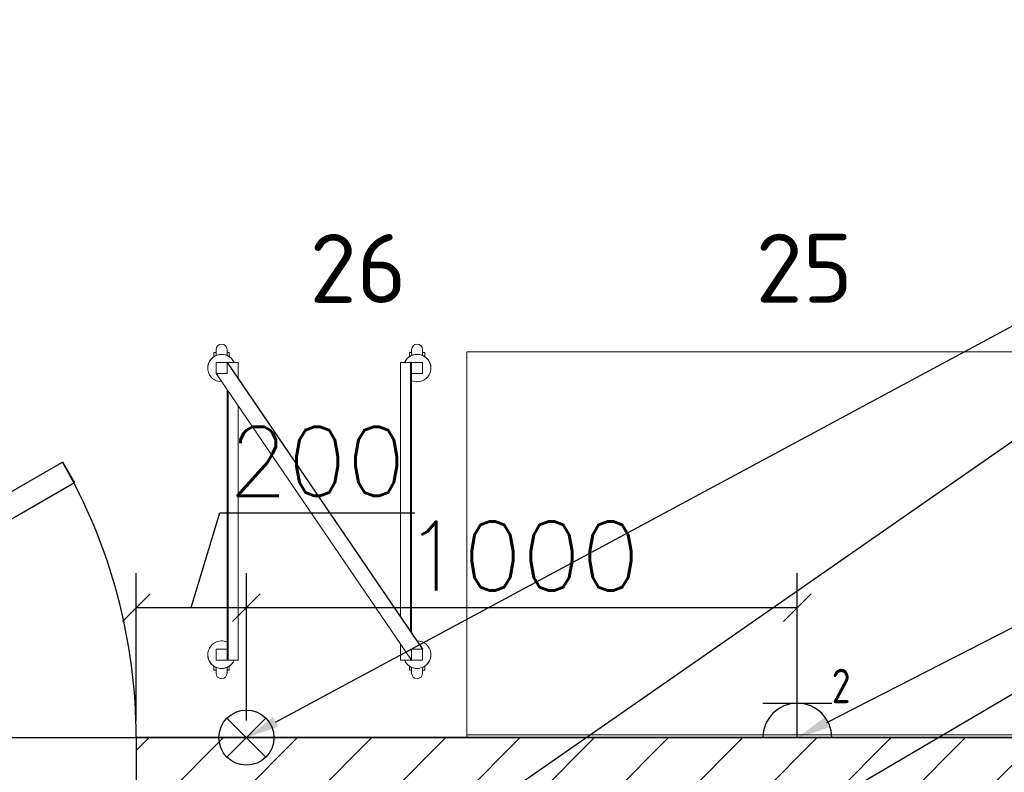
# Model space of a CAD drawing. Header units: millimetres. Extents: x -380244 to 257841, y -4400 to 11650.
# Tile 127 of 140: x 9038 to 10826, y 1667 to 3033. Entities that reach past the tile are written whole.
import ezdxf
from ezdxf import colors
from ezdxf.entities.mleader import LeaderData, LeaderLine
from ezdxf.math import Vec2, Vec3

# ---------------------------------------------------------------- set-up
doc = ezdxf.new("R2010")
doc.units = ezdxf.units.MM
doc.linetypes.add('ACAD_ISO03W100', pattern=[30, 12, -18])
for name, color, linetype in [('Equip2D', 250, 'Continuous'), ('Equip3D', 7, 'Continuous'), ('EquipAnnot', 5, 'Continuous'), ('Обмер', 6, 'Continuous'), ('Привязки Электр', 1, 'Continuous'), ('Привязки Электр2', 1, 'Continuous')]:
    doc.layers.add(name, color=color, linetype=linetype)
doc.layers.add('Equip3D_hood', color=7, linetype='Continuous', transparency=0.5)
doc.styles.add('GOST прямой', font='isocpeur.ttf', dxfattribs={"height": 2.5})
doc.styles.add('Выноски', font='isocpeur.ttf', dxfattribs={"height": 2.5})
doc.styles.add('Для Розеток', font='isocpeur.ttf', dxfattribs={"width": 0.8, "height": 2.5})
doc.styles.add('Размеры', font='txt.shx', dxfattribs={"height": 2.5})
doc.dimstyles.new('Main', dxfattribs={"dimscale": 0, "dimtxt": 2.5, "dimasz": 1, "dimexe": 1.25, "dimexo": 0.625, "dimtad": 1, "dimdec": 1, "dimrnd": 0.5, "dimtxsty": 'Размеры', "dimblk": 'OBLIQUE', "dimcen": 2.5, "dimadec": 0, "dimazin": 0, "dimtfac": 1, "dimtdec": 1, "dimtmove": 1, "dimatfit": 2, "dimfxl": 1, "dimarcsym": 0})

# ---------------------------------------------------------------- blocks, each defined once
blk = doc.blocks.new('НСО-10_7БП')
at = {"layer": 'Equip2D', "linetype": 'Continuous', "lineweight": 0}
for p, q in [((0, -5), (0, 0)), ((0, 0), (1000, 0)), ((1000, 0), (1000, -5)), ((0, -700), (0, -5)), ((1000, -5), (0, -5)), ((1000, -5), (1000, -700)), ((1000, -700), (0, -700))]:
    blk.add_line(p, q, dxfattribs=at)
at = {"layer": 'EquipAnnot', "style": 'GOST прямой', "flags": 1}
for tag in ['ОПИСАНИЕ', 'НАИМЕНОВАНИЕ', 'РАЗМЕРЫ', 'ВЕС']:
    blk.add_attdef(tag, (0, 0), '', height=2.5, dxfattribs=at)
at = {"layer": 'EquipAnnot', "style": 'GOST прямой'}
blk.add_attdef('НОМЕР', (475.6, -789.3), '', height=2.5, dxfattribs=at)
blk = doc.blocks.new('A$C8465cbeb')
at = {"color": 0, "linetype": 'Continuous', "lineweight": 0}
for p, q in [((-10, 561.6), (-10, 572.2)), ((10, 572.2), (10, 561.6)), ((345, 572.2), (345, 561.6)), ((365, 561.6), (365, 572.2)), ((-10, 567), (-14, 567)), ((-14, 559.4), (-14, 567)), ((14, 567), (10, 567)), ((14, 559.4), (14, 567)), ((341, 567), (345, 567)), ((341, 559.4), (341, 567)), ((365, 567), (369, 567)), ((369, 559.4), (369, 567)), ((-25, 538.7), (-25, 538.6)), ((-10, 548.6), (10, 548.6)), ((-10, 528.6), (-10, 548.6)), ((10, 548.6), (10, 528.6)), ((10, 548.6), (12, 548.6)), ((365, 28.6), (10, 548.6)), ((10, 548.6), (10, 528.6)), ((12, 548.6), (30, 548.6)), ((12, 545.7), (12, 548.6)), ((30, 519.3), (30, 548.6)), ((325, 87.2), (325, 548.6)), ((343, 548.6), (325, 548.6)), ((343, 60.8), (343, 548.6)), ((345, 548.6), (343, 548.6)), ((345, 548.6), (345, 528.6)), ((365, 548.6), (345, 548.6)), ((365, 528.6), (365, 548.6)), ((380, 538.6), (380, 538.7)), ((10, 528.6), (-10, 528.6)), ((-10, 528.6), (345, 8.6)), ((10, 528.6), (-10, 528.6)), ((345, 57.9), (345, 528.6)), ((345, 528.6), (365, 528.6)), ((10, 28.6), (10, 499.3)), ((12, 8.6), (12, 496.4)), ((30, 8.6), (30, 470)), ((325, 8.6), (325, 37.9)), ((-25, 18.6), (-25, 18.5)), ((10, 28.6), (-10, 28.6)), ((-10, 28.6), (-10, 8.6)), ((10, 8.6), (10, 28.6)), ((345, 8.6), (345, 28.6)), ((345, 28.6), (365, 28.6)), ((345, 28.6), (365, 28.6)), ((345, 8.6), (345, 28.6)), ((365, 28.6), (365, 8.6)), ((380, 18.5), (380, 18.6)), ((-10, 8.6), (10, 8.6)), ((12, 8.6), (10, 8.6)), ((30, 8.6), (12, 8.6)), ((325, 8.6), (343, 8.6)), ((343, 8.6), (343, 11.5)), ((343, 8.6), (345, 8.6)), ((365, 8.6), (345, 8.6)), ((-14, -2.2), (-14, -9.8)), ((-10, -9.8), (-14, -9.8)), ((-10, -4.4), (-10, -15)), ((10, -15), (10, -4.4)), ((14, -9.8), (10, -9.8)), ((14, -2.2), (14, -9.8)), ((341, -2.2), (341, -9.8)), ((341, -9.8), (345, -9.8)), ((345, -15), (345, -4.4)), ((365, -4.4), (365, -15)), ((365, -9.8), (369, -9.8)), ((369, -2.2), (369, -9.8))]:
    blk.add_line(p, q, dxfattribs=at)
for centre, start, end in [((0, 572.2), 0, 180), ((355, 572.2), 0, 180), ((0, -15), 180, 0), ((355, -15), 180, 0)]:
    blk.add_arc(centre, 10, start, end, dxfattribs=at)
for centre, major_axis, start_param, end_param in [((0, 538.6), (-25, 0), -2.730023, 1.570796), ((355, 538.7), (25, 0), 0, 2.733428), ((0, 538.6), (25, 0), -1.570796, -1.561295), ((355, 18.6), (25, 0), -2.730023, 1.570796), ((355, 18.6), (-25, 0), -1.570796, -1.561295), ((0, 18.5), (-25, 0), 0, 2.733428)]:
    blk.add_ellipse(centre, major_axis=major_axis, ratio=0.999878, start_param=start_param, end_param=end_param, dxfattribs=at)
at = {"color": 0, "linetype": 'Continuous', "lineweight": 0, "extrusion": (2.19665e-16, 3.19012e-29, -1)}
blk.add_ellipse((0, 538.7), major_axis=(-25, 0), ratio=0.999878, start_param=0, end_param=2.733428, dxfattribs=at)
at = {"color": 0, "linetype": 'Continuous', "lineweight": 0, "extrusion": (2.19701e-16, 1.01118e-18, -1)}
for centre, major_axis in [((355, 538.6), (25, 0)), ((0, 18.6), (-25, 0))]:
    blk.add_ellipse(centre, major_axis=major_axis, ratio=0.999878, start_param=-2.730023, end_param=1.570796, dxfattribs=at)
at = {"color": 0, "linetype": 'Continuous', "lineweight": 0, "extrusion": (2.19665e-16, 3.20361e-29, -1)}
blk.add_ellipse((355, 538.6), major_axis=(-25, 0), ratio=0.999878, start_param=-1.570796, end_param=-1.159279, dxfattribs=at)
at = {"color": 0, "linetype": 'Continuous', "lineweight": 0, "extrusion": (2.19665e-16, 1.12492e-28, -1)}
blk.add_ellipse((0, 18.6), major_axis=(25, 0), ratio=0.999878, start_param=-1.570796, end_param=-1.159279, dxfattribs=at)
at = {"color": 0, "linetype": 'Continuous', "lineweight": 0, "extrusion": (2.19665e-16, 6.29683e-31, -1)}
blk.add_ellipse((355, 18.5), major_axis=(25, 0), ratio=0.999878, start_param=0, end_param=2.733428, dxfattribs=at)
blk = doc.blocks.new('Шпилька 20 ур GN11')
at = {"layer": 'Equip3D'}
for p, q in [((10, 548.6, 68.5), (365, 28.6, 68.5)), ((-10, 8.6, 1768.5), (-10, 8.6, 68.5))]:
    blk.add_line(p, q, dxfattribs=at)
at = {"layer": 'Equip3D', "extrusion": (1, 0, 0), "elevation": 10}
blk.add_lwpolyline([(8.6, 1758.5), (8.6, 1738.5)], dxfattribs=at)
at = {"layer": 'Equip2D'}
blk.add_blockref('A$C8465cbeb', (0, 0), dxfattribs=at)
at = {"layer": 'EquipAnnot', "style": 'GOST прямой', "flags": 1}
for tag, p in [('ОПИСАНИЕ', (111.8, 659.7, 68.5)), ('НАИМЕНОВАНИЕ', (111.8, 665.1, 68.5)), ('РАЗМЕРЫ', (111.9, 654.6, 68.5)), ('МОЩНОСТЬ', (111.9, 650.1, 68.5))]:
    blk.add_attdef(tag, p, '', height=2.5, dxfattribs=at)
at = {"layer": 'EquipAnnot', "style": 'GOST прямой'}
blk.add_attdef('НОМЕР', (159.9, -96.1), '', height=2.5, dxfattribs=at)
blk = doc.blocks.new('*U295')
for p, q in [((0, 0), (0, -150)), ((1000, 0), (1000, -150))]:
    blk.add_line(p, q)
blk.add_lwpolyline([(0, 0), (866, 500), (887.9, 462.1), (21.9, -37.9)], close=True)
blk.add_arc((0, 0), 1000, 0, 30)
blk = doc.blocks.new('ec_183273')
at = {"layer": 'Equip2D', "color": 3}
blk.add_lwpolyline([(0, 0), (1200, 0), (1200, -2000), (0, -2000), (0, 0)], dxfattribs=at)
at = {"layer": 'Equip3D_hood', "linetype": 'ACAD_ISO03W100'}
for p, q in [((0, 0, 2300), (1200, 0, 2300)), ((0, -2000, 2300), (0, 0, 2300)), ((0, 0, 1900), (1200, 0, 1900)), ((0, -2000, 1900), (0, 0, 1900)), ((0, 0, 1900), (0, 0, 2300)), ((1200, 0, 2300), (1200, -2000, 2300)), ((1200, 0, 1900), (1200, -2000, 1900)), ((1200, 0, 1900), (1200, 0, 2300)), ((50, -50, 1900), (50, -50, 2220)), ((50, -50, 2220), (50, -250, 2220)), ((50, -1950, 1900), (50, -50, 1900)), ((50, -50, 1900), (1150, -50, 1900)), ((50, -50, 2220), (1150, -50, 2220)), ((1150, -50, 1900), (1150, -50, 2220)), ((1150, -50, 2220), (1150, -250, 2220)), ((1150, -1950, 1900), (1150, -50, 1900)), ((50, -250, 2220), (50, -850, 1900)), ((50, -250, 2220), (1150, -250, 2220)), ((1150, -250, 2220), (1150, -850, 1900)), ((50, -850, 1900), (50, -1150, 1900)), ((50, -850, 1900), (1150, -850, 1900)), ((1150, -850, 1900), (1150, -1150, 1900)), ((50, -1150, 1900), (50, -1750, 2220)), ((50, -1150, 1900), (1150, -1150, 1900)), ((1150, -1150, 1900), (1150, -1750, 2220)), ((50, -1750, 2220), (50, -1950, 2220)), ((50, -1750, 2220), (1150, -1750, 2220)), ((1150, -1750, 2220), (1150, -1950, 2220)), ((50, -1950, 2220), (50, -1950, 1900)), ((50, -1950, 2220), (1150, -1950, 2220)), ((50, -1950, 1900), (1150, -1950, 1900)), ((1150, -1950, 2220), (1150, -1950, 1900)), ((1200, -2000, 2300), (0, -2000, 2300)), ((1200, -2000, 1900), (0, -2000, 1900)), ((0, -2000, 1900), (0, -2000, 2300)), ((1200, -2000, 1900), (1200, -2000, 2300))]:
    blk.add_line(p, q, dxfattribs=at)
at = {"layer": 'EquipAnnot', "style": 'GOST прямой', "flags": 1}
for tag, p in [('НАИМЕНОВАНИЕ', (0, 0)), ('ОПИСАНИЕ', (0, -4.75)), ('РАЗМЕРЫ', (0, -9.5)), ('МОЩНОСТЬ', (0, -14.25)), ('НАПРЯЖЕНИЕ', (0, -19))]:
    blk.add_attdef(tag, p, '', height=2.5, dxfattribs=at)
at = {"layer": 'EquipAnnot', "style": 'GOST прямой'}
blk.add_attdef('НОМЕР', (555.2, -2084.53), '', height=2.5, dxfattribs=at)
blk = doc.blocks.new('Роз_2пол_земля_скрытая_1-100')
for points in [[(0, 62.5), (0, 125)], [(-62.5, 62.5), (62.5, 62.5)], [(0, 0), (0, 62.5)], [(-62.5, 0), (62.5, 0)]]:
    blk.add_lwpolyline(points)
blk.add_arc((0, 0), 62.5, 0, 180)
at = {"style": 'Для Розеток', "width": 0.8}
blk.add_attdef('КОЛ_РОЗЕТОК', (62.5, 62.5), '', height=62.5, dxfattribs=at)
blk = doc.blocks.new('Кабель')
for points in [[(-35.4, 35.4), (35.4, -35.4)], [(-35.4, -35.4), (35.4, 35.4)]]:
    blk.add_lwpolyline(points)
blk.add_circle((0, 0), 50)
blk = doc.blocks.new('_Oblique')
at = {"color": 0, "linetype": 'ByBlock', "lineweight": -2}
blk.add_line((-0.5, -0.5), (0.5, 0.5), dxfattribs=at)
blk = doc.blocks.new('*D361')
at = {"layer": 'Defpoints', "color": 0, "transparency": 16777216}
for p in [(9450, 1965.9), (9250, 1730), (9450, 1730)]:
    blk.add_point(p, dxfattribs=at)
at = {"layer": 'Привязки Электр2', "color": 0, "lineweight": -2, "transparency": 16777216}
for p, q in [((9350, 1965.9), (9401.6, 2137.8)), ((9401.6, 2137.8), (9755.7, 2137.8)), ((9250, 1761.3), (9250, 2028.4)), ((9450, 1761.3), (9450, 2028.4)), ((9250, 1965.9), (9450, 1965.9))]:
    blk.add_line(p, q, dxfattribs=at)
at = {"layer": 'Привязки Электр2', "color": 0, "lineweight": -2, "transparency": 16777216, "xscale": 50, "yscale": 50, "zscale": 50, "rotation": 180}
blk.add_blockref('_Oblique', (9250, 1965.9), dxfattribs=at)
at = {"layer": 'Привязки Электр2', "color": 0, "lineweight": -2, "transparency": 16777216, "xscale": 50, "yscale": 50, "zscale": 50}
blk.add_blockref('_Oblique', (9450, 1965.9), dxfattribs=at)
at = {"layer": 'Привязки Электр2', "color": 0, "transparency": 16777216, "insert": (9578.6, 2231.5), "char_height": 125, "attachment_point": 5, "style": 'Размеры'}
blk.add_mtext('200', dxfattribs=at)
blk = doc.blocks.new('*D362')
at = {"layer": 'Defpoints', "color": 0, "transparency": 16777216}
for p in [(10450, 1965.9), (9450, 1730), (10450, 1730)]:
    blk.add_point(p, dxfattribs=at)
at = {"layer": 'Привязки Электр2', "color": 0, "lineweight": -2, "transparency": 16777216}
for p, q in [((9450, 1761.3), (9450, 2028.4)), ((10450, 1761.3), (10450, 2028.4)), ((9450, 1965.9), (10450, 1965.9))]:
    blk.add_line(p, q, dxfattribs=at)
at = {"layer": 'Привязки Электр2', "color": 0, "lineweight": -2, "transparency": 16777216, "xscale": 50, "yscale": 50, "zscale": 50, "rotation": 180}
blk.add_blockref('_Oblique', (9450, 1965.9), dxfattribs=at)
at = {"layer": 'Привязки Электр2', "color": 0, "lineweight": -2, "transparency": 16777216, "xscale": 50, "yscale": 50, "zscale": 50}
blk.add_blockref('_Oblique', (10450, 1965.9), dxfattribs=at)
at = {"layer": 'Привязки Электр2', "color": 0, "transparency": 16777216, "insert": (9950, 2059.6), "char_height": 125, "attachment_point": 5, "style": 'Размеры'}
blk.add_mtext('1000', dxfattribs=at)

msp = doc.modelspace()

# ---------------------------------------------------------------- hatches: boundary and pattern name
h = msp.add_hatch()
h.set_pattern_fill('ANSI31', color=256, scale=30)
h.paths.add_polyline_path([(13000, 1730), (9250, 1730), (9250, 1580), (13000, 1580)])

# ---------------------------------------------------------------- linework, layer by layer
msp.add_lwpolyline([(13000, 1730), (9250, 1730), (9250, 1580), (13000, 1580)], close=True)
at = {"layer": 'Обмер'}
msp.add_lwpolyline([(12850, 5230), (5450, 5230), (5450, 1730), (12850, 1730)], close=True, dxfattribs=at)

# ---------------------------------------------------------------- block references
ref = msp.add_blockref('ec_183273', (11250, 4548.32))
ref.add_attrib('НОМЕР', '24.1', (10806.93, 3501.43), dxfattribs={"layer": 'EquipAnnot', "height": 125, "style": 'GOST прямой'})
ref = msp.add_blockref('Шпилька 20 ур GN11', (9404.86, 1861.99))
ref.add_attrib('НОМЕР', '26', (9564.77, 2518.91), dxfattribs={"layer": 'EquipAnnot', "height": 125, "style": 'GOST прямой'})
ref = msp.add_blockref('НСО-10_7БП', (10850, 1730), dxfattribs=dict(rotation=180))
ref.add_attrib('НОМЕР', '25', (10374.42, 2519.32), dxfattribs={"layer": 'EquipAnnot', "height": 125, "style": 'GOST прямой'})
msp.add_blockref('*U295', (8250, 1730))
at = {"layer": 'Привязки Электр2', "color": 6}
msp.add_blockref('Роз_2пол_земля_скрытая_1-100', (10450, 1730), dxfattribs=at).add_auto_attribs({'КОЛ_РОЗЕТОК': '2'})
msp.add_blockref('Кабель', (9450, 1730), dxfattribs=at)

# ---------------------------------------------------------------- dimensions: what is measured, and where the dimension line sits
for base, p1, p2, picture, middle in [((9450, 1965.89), (9250, 1730), (9450, 1730), '*D361', (9432.81, 2231.51)), ((10450, 1965.89), (9450, 1730), (10450, 1730), '*D362', (9950, 2059.64))]:
    dim = msp.add_linear_dim(base=base, p1=p1, p2=p2, dimstyle='Main', dxfattribs=at)
    dim.commit()
    dim.dimension.update_dxf_attribs({"geometry": picture, "text_midpoint": middle})

# ---------------------------------------------------------------- leaders
at = {"layer": 'Привязки Электр'}
ml = msp.add_multileader_mtext('Standard', dxfattribs=at)
ml.set_content('Э1Ф 220 0,18кВт розетка h=50, поз.33.1\\PЭ1Ф 220 0,1кВт розетка h=1200, поз.52', color=256, style='Выноски')
ml.set_leader_properties()
ml.build(insert=Vec2(0, 0))
ml.multileader.update_dxf_attribs({"text_left_attachment_type": 6, "text_right_attachment_type": 6, "arrow_head_size": 60, "scale": 50})
ctx = ml.context
ctx.base_point, ctx.scale, ctx.char_height, ctx.arrow_head_size, ctx.landing_gap_size, ctx.plane_origin = Vec3(13763.22, 4020.97), 50, 125, 60, 100, Vec3(9850, 1580)
ctx.left_attachment, ctx.right_attachment = 6, 6
notes = []
notes.append((ctx, [(0, (1, 1, 0), (13363.22, 4020.97), (1, 0), 400, [(0, [(9850, 1580)], 0, [])])]))
ctx.mtext.insert, ctx.mtext.width, ctx.mtext.flow_direction = Vec3(13863.22, 4183.47), 4099.6576, 5
ml = msp.add_multileader_mtext('Standard', dxfattribs=at)
ml.set_content('Э1Ф 220 0,24кВт розетка h=500, поз.33', color=256, style='Выноски')
ml.set_leader_properties()
ml.build(insert=Vec2(0, 0))
ml.multileader.update_dxf_attribs({"text_left_attachment_type": 6, "text_right_attachment_type": 6, "arrow_head_size": 60, "scale": 50})
ctx = ml.context
ctx.base_point, ctx.scale, ctx.char_height, ctx.arrow_head_size, ctx.landing_gap_size, ctx.plane_origin = Vec3(13763.22, 3292.6), 50, 125, 60, 100, Vec3(10450, 1580)
ctx.left_attachment, ctx.right_attachment = 6, 6
notes.append((ctx, [(0, (1, 1, 0), (13363.22, 3292.6), (1, 0), 400, [(0, [(10450, 1580)], 0, [])])]))
ctx.mtext.insert, ctx.mtext.flow_direction = Vec3(13863.22, 3455.1), 5
ml = msp.add_multileader_mtext('Standard', dxfattribs=at)
ml.set_content('Э1Ф 220 0,3кВт розетка, монтаж по месту, поз.40\\PЭ1Ф 220 3,5кВт розетка, монтаж по месту, поз.44\\PЭ1Ф 220 0,14кВт розетка, монтаж по месту, поз.45', color=256, style='Выноски')
ml.set_leader_properties()
ml.build(insert=Vec2(0, 0))
ml.multileader.update_dxf_attribs({"text_left_attachment_type": 6, "text_right_attachment_type": 6, "arrow_head_size": 60, "scale": 50})
ctx = ml.context
ctx.base_point, ctx.scale, ctx.char_height, ctx.arrow_head_size, ctx.landing_gap_size, ctx.plane_origin = Vec3(13763.22, 1661.47), 50, 125, 60, 100, Vec3(9900, -1112)
ctx.left_attachment, ctx.right_attachment = 6, 6
notes.append((ctx, [(0, (1, 1, 0), (13363.22, 1661.47), (1, 0), 400, [(0, [(9900, -1112)], 0, [])])]))
ctx.mtext.insert, ctx.mtext.width, ctx.mtext.flow_direction = Vec3(13863.22, 1823.97), 4258.271, 5
at = {"layer": 'Привязки Электр2', "color": 6}
ml = msp.add_multileader_mtext('Standard', dxfattribs=at)
ml.set_content('Выключатель освещения открытой кухни\\Ph=1600мм', color=6, style='Выноски')
ml.set_leader_properties()
ml.build(insert=Vec2(0, 0))
ml.multileader.update_dxf_attribs({"text_left_attachment_type": 6, "text_right_attachment_type": 6, "arrow_head_size": 60, "scale": 50})
ctx = ml.context
ctx.base_point, ctx.scale, ctx.char_height, ctx.arrow_head_size, ctx.landing_gap_size, ctx.plane_origin = Vec3(13763.22, 3833.13), 50, 125, 60, 100, Vec3(9450, 1730)
ctx.left_attachment, ctx.right_attachment = 6, 6
notes.append((ctx, [(0, (1, 1, 0), (13363.22, 3833.13), (1, 0), 400, [(0, [(9450, 1730)], 0, [])])]))
ctx.mtext.insert, ctx.mtext.flow_direction = Vec3(13863.22, 3983.13), 5
ml = msp.add_multileader_mtext('Standard', dxfattribs=at)
ml.set_content('{\\C6;2х Э1Ф 220 1кВт розетка h=1200, Резерв}', color=6, style='Выноски')
ml.set_leader_properties()
ml.build(insert=Vec2(0, 0))
ml.multileader.update_dxf_attribs({"text_left_attachment_type": 6, "text_right_attachment_type": 6, "arrow_head_size": 60, "scale": 50})
ctx = ml.context
ctx.base_point, ctx.scale, ctx.char_height, ctx.arrow_head_size, ctx.landing_gap_size, ctx.plane_origin = Vec3(13763.22, 3223.93), 50, 125, 60, 100, Vec3(10450, 1730)
ctx.left_attachment, ctx.right_attachment = 6, 6
notes.append((ctx, [(0, (1, 1, 0), (13363.22, 3223.93), (1, 0), 400, [(0, [(10450, 1730)], 0, [])])]))
ctx.mtext.insert, ctx.mtext.flow_direction = Vec3(13863.22, 3386.43), 5
at = {"layer": 'Привязки Электр2'}
ml = msp.add_multileader_mtext('Standard', dxfattribs=at)
ml.set_content('{\\C256;Э1Ф 220 0,1кВт розетка на потолке\\PВключение розетки с настенного выключателя поз.53}', color=256, style='Выноски')
ml.set_leader_properties()
ml.build(insert=Vec2(0, 0))
ml.multileader.update_dxf_attribs({"text_left_attachment_type": 6, "text_right_attachment_type": 6, "arrow_head_size": 60, "scale": 50})
ctx = ml.context
ctx.base_point, ctx.scale, ctx.char_height, ctx.arrow_head_size, ctx.landing_gap_size, ctx.plane_origin = Vec3(13763.22, 2854.18), 50, 125, 60, 100, Vec3(8476.99, 394.48)
ctx.left_attachment, ctx.right_attachment = 6, 6
notes.append((ctx, [(1, (1, 1, 0), (13363.22, 2854.18), (1, 0), 400, [(0, [(8476.99, 394.48)], 0, [])])]))
ctx.mtext.insert, ctx.mtext.flow_direction = Vec3(13863.22, 3016.68), 5
at = {"layer": 'Привязки Электр2', "color": 6}
ml = msp.add_multileader_mtext('Standard', dxfattribs=at)
ml.set_content('Выключатель подсветки "синей" зоны\\Pбарной стойки. Монтаж по месту.', color=6, style='Выноски')
ml.set_leader_properties()
ml.build(insert=Vec2(0, 0))
ml.multileader.update_dxf_attribs({"text_left_attachment_type": 6, "text_right_attachment_type": 6, "arrow_head_size": 60, "scale": 50})
ctx = ml.context
ctx.base_point, ctx.scale, ctx.char_height, ctx.arrow_head_size, ctx.landing_gap_size, ctx.plane_origin = Vec3(13763.22, 2262.26), 50, 125, 60, 100, Vec3(10650, -412)
ctx.left_attachment, ctx.right_attachment = 6, 6
notes.append((ctx, [(0, (1, 1, 0), (13363.22, 2262.26), (1, 0), 400, [(0, [(10650, -412)], 0, [])])]))
ctx.mtext.insert, ctx.mtext.flow_direction = Vec3(13863.22, 2424.76), 5
for ctx, leaders in notes:
    for number, flags, end, landing, length, lines in leaders:
        leader = LeaderData()
        leader.index, (leader.has_last_leader_line, leader.has_dogleg_vector, leader.attachment_direction) = number, flags
        leader.last_leader_point, leader.dogleg_vector, leader.dogleg_length = Vec3(end), Vec3(landing), length
        for number, points, colour, breaks in lines:
            line = LeaderLine()
            line.index, line.vertices, line.color, line.breaks = number, Vec3.list(points), colors.encode_raw_color(colour), breaks
            leader.lines.append(line)
        ctx.leaders.append(leader)

doc.saveas('drawing.dxf')
